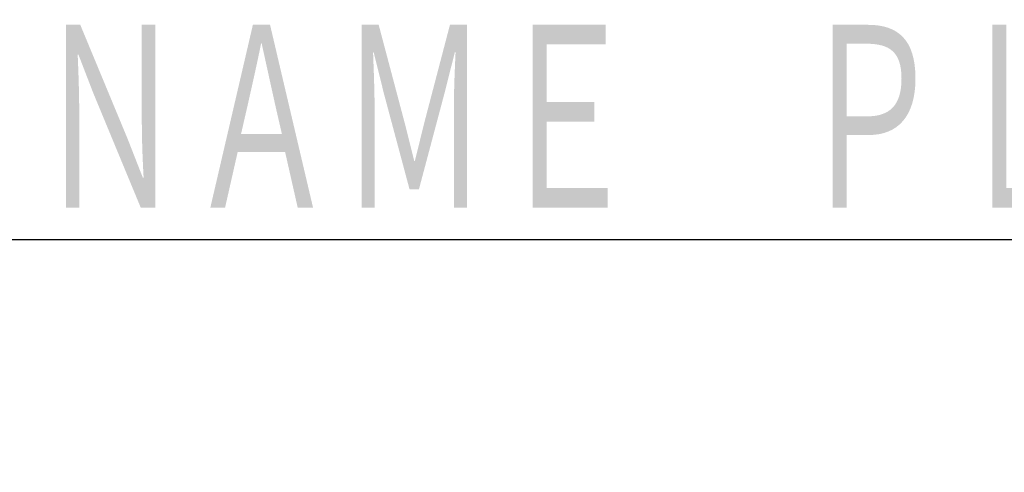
# Model space of a CAD drawing. Header units: millimetres. Extents: x 0 to 1300, y 0 to 891.
# Tile 79 of 132: x 100 to 150, y 719 to 742. Entities that reach past the tile are written whole.
import ezdxf

# ---------------------------------------------------------------- set-up
doc = ezdxf.new("R2010")
doc.units = ezdxf.units.MM
doc.header["$LTSCALE"] = 0.545669
doc.layers.add('NoLayerName_001', color=7, linetype='Continuous')
doc.styles.get("Standard").update_dxf_attribs({"font": 'txt', "bigfont": 'extfont2'})
doc.dimstyles.get("Standard").update_dxf_attribs({"dimtxt": 2.5, "dimasz": 2.5, "dimexe": 1, "dimexo": 1, "dimtad": 1, "dimdec": 3, "dimzin": 0, "dimdsep": 46, "dimtxsty": 'Standard', "dimcen": 2.5, "dimadec": 3, "dimazin": 0, "dimtfac": 0.75, "dimtdec": 3, "dimtmove": 0, "dimatfit": 3, "dimfxl": 1, "dimarcsym": 0})

msp = doc.modelspace()

# ---------------------------------------------------------------- texts
at = {"layer": 'NoLayerName_001', "color": 7, "linetype": 'Continuous', "lineweight": 13, "insert": (177.8788, 731.2482), "char_height": 10.5, "attachment_point": 9, "line_spacing_factor": 0.6}
msp.add_mtext('\\A1;\\W0.6667;ＮＡＭＥ\u3000ＰＬＡＴＥ', dxfattribs=at)

# ---------------------------------------------------------------- leaders
at = {"layer": 'NoLayerName_001', "color": 7, "linetype": 'Continuous', "lineweight": 13, "annotation_type": 0, "has_hookline": 1, "hookline_direction": 1, "text_width": 85.0963}
msp.add_leader([(195.5392, 649.6024), (184.5038, 730.6232), (178.5038, 730.6232)], dimstyle='Standard', override={"dimtxt": 10.5, "dimasz": 6, "dimldrblk": 'OPEN30'}, dxfattribs=at)

doc.saveas('drawing.dxf')
